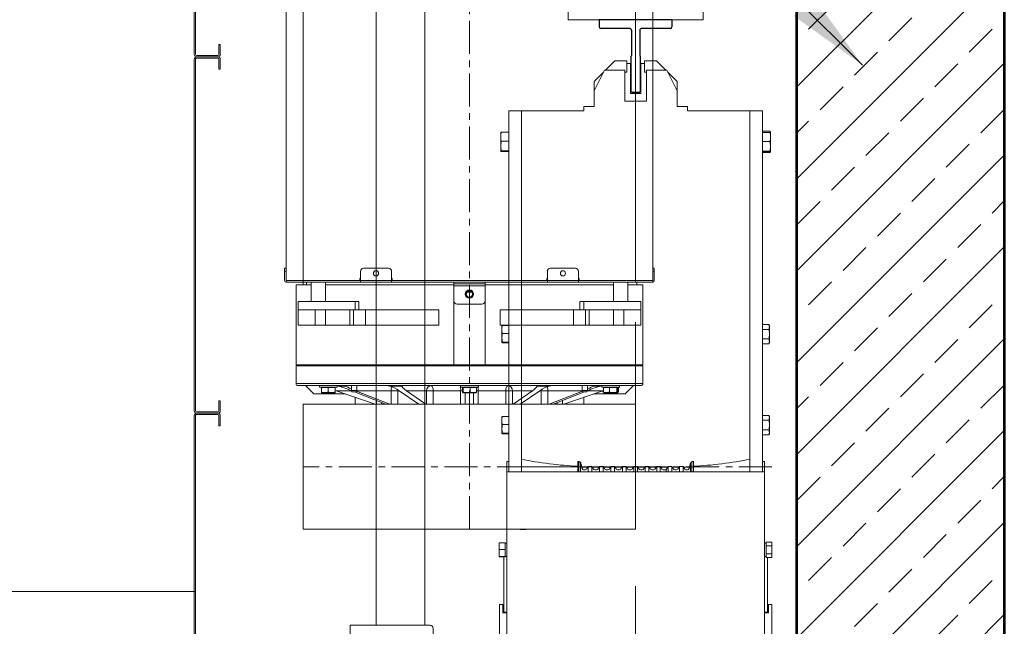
# Model space of a CAD drawing. Header units: inches. Extents: x 201967 to 338763, y -32705 to 30884.
# Tile 117 of 236: x 319892 to 319987, y 4280 to 4339. Entities that reach past the tile are written whole.
import ezdxf

# ---------------------------------------------------------------- set-up
doc = ezdxf.new("R2010")
doc.units = ezdxf.units.IN
doc.header["$MEASUREMENT"] = 0
doc.linetypes.add('CENTER', pattern=[50.8, 31.75, -6.35, 6.35, -6.35])
doc.linetypes.add('SOLID_LINE', pattern=[0])
for name, color, linetype, lineweight in [('01 a1 KONSTRUKCJA żelebet', 200, 'Continuous', 53), ('01h3 KONSTRUKCJA pozycje słupy', 252, 'Continuous', 13), ('20 KRESKOWANIE ścian', 63, 'Continuous', 5), ('GABARYT05', 7, 'Continuous', 40), ('KRESKOWANIE-URWANIE', 3, 'Continuous', 13), ('OSIE', 6, 'CENTER', 13), ('wymiar', 1, 'Continuous', 15)]:
    doc.layers.add(name, color=color, linetype=linetype, lineweight=lineweight)
doc.layers.add('Rysunek', color=7, linetype='Continuous')
doc.styles.add('RomanS', font='romans.shx')
doc.dimstyles.new('DIM100txt12', dxfattribs={"dimtxt": 12, "dimasz": 1.05, "dimexe": 0, "dimexo": 8, "dimgap": 4, "dimtad": 1, "dimdec": 7, "dimrnd": 0.5, "dimdsep": 46, "dimtxsty": 'RomanS', "dimblk1": 'DIM', "dimblk2": 'DIM', "dimsah": 1, "dimcen": 0.09, "dimse1": 1, "dimse2": 1, "dimclrt": 256, "dimadec": 1, "dimazin": 0, "dimtfac": 1, "dimtdec": 7, "dimtix": 1, "dimtofl": 0, "dimtmove": 2, "dimatfit": 3, "dimfxl": 1, "dimtolj": 1, "dimtzin": 0, "dimarcsym": 0})

# ---------------------------------------------------------------- blocks, each defined once
blk = doc.blocks.new('Panel')
at = {"layer": 'KRESKOWANIE-URWANIE', "ltscale": 4}
for p, q in [((-280, 10.1), (-280, -10.1)), ((-278.8, 10.1), (-278.8, -10.1)), ((-268, 12.5), (-277.6, 12.5)), ((-268, 11.3), (-277.6, 11.3)), ((-268, 12.5), (-268, 11.3)), ((60.46, 12.5), (50.86, 12.5)), ((50.86, 11.3), (50.86, 12.5)), ((60.46, 11.3), (50.86, 11.3)), ((61.66, -10.1), (61.66, 10.1)), ((62.86, -10.1), (62.86, 10.1)), ((-277.6, -11.3), (60.46, -11.3)), ((-277.6, -12.5), (60.46, -12.5))]:
    blk.add_line(p, q, dxfattribs=at)
for centre, radius, start, end in [((-277.6, 10.1), 2.4, 90, 180), ((-277.6, 10.1), 1.2, 90, 180), ((60.46, 10.1), 2.4, 0, 90), ((60.46, 10.1), 1.2, 0, 90), ((-277.6, -10.1), 2.4, 180, 270), ((-277.6, -10.1), 1.2, 180, 270), ((60.46, -10.1), 2.4, 270, 0), ((60.46, -10.1), 1.2, 270, 0)]:
    blk.add_arc(centre, radius, start, end, dxfattribs=at)
blk = doc.blocks.new('70-9')
at = {"layer": 'Rysunek', "color": 0, "linetype": 'SOLID_LINE'}
for p, q in [((-4.5, -1), (-3.5, 0)), ((-3.5, 0), (3.5, 0)), ((3.5, 0), (4.5, -1)), ((-4.5, -35), (-4.5, -1)), ((4.5, -35), (4.5, -1)), ((-4.5, -35), (-4.45, -35)), ((-3.95, -60), (-3.95, -35.5)), ((3.95, -60), (3.95, -35.5)), ((4.45, -35), (4.5, -35)), ((-35, -70), (-35, -63)), ((-33.5, -61.5), (-5.45, -61.5)), ((5.45, -61.5), (33.5, -61.5)), ((35, -70), (35, -63)), ((-35, -70), (35, -70))]:
    blk.add_line(p, q, dxfattribs=at)
for centre, radius, start, end in [((-4.45, -35.5), 0.5, 0, 90), ((4.45, -35.5), 0.5, 90, 180), ((-33.5, -63), 1.5, 90, 180), ((-5.45, -60), 1.5, 270, 0), ((5.45, -60), 1.5, 180, 270), ((33.5, -63), 1.5, 0, 90)]:
    blk.add_arc(centre, radius, start, end, dxfattribs=at)
blk = doc.blocks.new('A$C281E7CC2')
at = {"layer": 'KRESKOWANIE-URWANIE'}
for p, q in [((102.27, 1092), (111.27, 1101)), ((111.27, 1101), (122.77, 1101)), ((122.77, 1090), (122.77, 1101)), ((139.77, 1101), (139.77, 1090)), ((139.77, 1101), (151.27, 1101)), ((151.27, 1101), (160.27, 1092)), ((91.27, 1072), (101.27, 1092)), ((101.27, 1092), (120.77, 1092)), ((120.77, 1092), (120.77, 1062)), ((126.27, 1098.5), (122.77, 1098.5)), ((126.27, 1098.5), (126.27, 1069.5)), ((136.27, 1098.5), (139.77, 1098.5)), ((136.27, 1098.5), (136.27, 1069.5)), ((141.77, 1092), (161.27, 1092)), ((141.77, 1062), (141.77, 1092)), ((161.27, 1092), (171.27, 1072)), ((91.27, 1081), (100.27, 1090)), ((91.27, 1072), (91.27, 1081)), ((122.77, 1090), (120.77, 1090)), ((139.77, 1090), (141.77, 1090)), ((162.27, 1090), (171.27, 1081)), ((171.27, 1072), (171.27, 1081)), ((91.27, 1057), (91.27, 1072)), ((171.27, 1072), (171.27, 1057)), ((120.77, 1062), (141.77, 1062)), ((136.27, 1069.5), (126.27, 1069.5)), ((9.27, 705.5), (9.27, 1053)), ((9.27, 1053), (21.27, 1053)), ((21.27, 1053), (81.27, 1053)), ((21.27, 705.5), (21.27, 1053)), ((91.27, 1057), (81.27, 1057)), ((81.27, 1057), (81.27, 1053)), ((181.27, 1057), (171.27, 1057)), ((181.27, 1057), (181.27, 1053)), ((181.27, 1053), (241.27, 1053)), ((253.27, 1053), (241.27, 1053)), ((241.27, 1053), (241.27, 705.5)), ((253.27, 1053), (253.27, 705.5)), ((21.27, 998), (21.27, 1048)), ((241.27, 998), (241.27, 1048)), ((1.32, 1032), (1.32, 1027.72)), ((1.32, 1018.72), (1.32, 1027.72)), ((1.83, 1033.39), (9.27, 1033.39)), ((1.83, 1032.14), (9.27, 1032.14)), ((260.72, 1032.27), (253.27, 1032.27)), ((261.22, 1031.99), (261.22, 1027.92)), ((261.22, 1018.94), (261.22, 1027.92)), ((1.32, 1014), (1.32, 1018.72)), ((1.83, 1023.3), (9.27, 1023.3)), ((260.72, 1023.57), (253.27, 1023.57)), ((261.22, 1018.94), (261.22, 1014.01)), ((1.83, 1014.15), (9.27, 1014.15)), ((1.83, 1013.86), (9.27, 1013.86)), ((1.83, 1012.61), (9.27, 1012.61)), ((260.72, 1014.3), (253.27, 1014.3)), ((260.72, 1013.73), (253.27, 1013.73)), ((2.42, 844.93), (2.42, 846)), ((2.42, 838), (2.42, 844.93)), ((2.88, 847.24), (9.27, 847.24)), ((21.27, 853), (21.27, 815)), ((241.27, 815), (241.27, 853)), ((259.67, 846.24), (253.27, 846.24)), ((260.12, 845.99), (260.12, 842.38)), ((2.42, 831.07), (2.42, 838)), ((2.88, 842.62), (9.27, 842.62)), ((259.67, 838.51), (253.27, 838.51)), ((260.12, 834.39), (260.12, 842.38)), ((260.12, 834.39), (260.12, 830.01)), ((2.42, 830), (2.42, 831.07)), ((2.88, 833.38), (9.27, 833.38)), ((2.88, 828.76), (9.27, 828.76)), ((259.67, 830.27), (253.27, 830.27)), ((259.67, 829.76), (253.27, 829.76)), ((2.42, 757.43), (2.42, 758.5)), ((2.88, 759.74), (9.27, 759.74)), ((259.67, 758.74), (253.27, 758.74)), ((260.12, 758.49), (260.12, 754.88)), ((2.42, 750.5), (2.42, 757.43)), ((2.42, 743.57), (2.42, 750.5)), ((2.88, 755.12), (9.27, 755.12)), ((259.67, 751.01), (253.27, 751.01)), ((260.12, 746.89), (260.12, 754.88)), ((2.42, 742.5), (2.42, 743.57)), ((2.88, 745.88), (9.27, 745.88)), ((2.88, 741.26), (9.27, 741.26)), ((259.67, 742.77), (253.27, 742.77)), ((259.67, 742.26), (253.27, 742.26)), ((260.12, 746.89), (260.12, 742.51)), ((9.27, 715.5), (7.27, 715.5)), ((7.27, 705.5), (7.27, 715.5)), ((21.64, 715.5), (21.27, 715.5)), ((75.52, 705.5), (75.52, 715.5)), ((77.02, 715.5), (77.02, 705.5)), ((78.36, 705.5), (78.36, 714.17)), ((184.28, 714.53), (184.28, 705.5)), ((185.9, 705.5), (185.9, 715.5)), ((187.02, 705.5), (187.02, 715.5)), ((241.27, 715.5), (240.91, 715.5)), ((255.27, 715.5), (253.27, 715.5)), ((255.27, 705.5), (255.27, 715.5)), ((7.27, 395.5), (7.27, 705.5)), ((7.27, 705.5), (11.27, 705.5)), ((11.27, 705.5), (251.27, 705.5)), ((79.38, 710.09), (85.15, 710.09)), ((85.52, 705.5), (85.52, 710.7)), ((89.02, 705.5), (89.02, 710.7)), ((89.4, 710.09), (96.15, 710.09)), ((96.52, 705.5), (96.52, 710.7)), ((100.02, 705.5), (100.02, 710.7)), ((100.4, 710.09), (107.15, 710.09)), ((102.02, 705.5), (102.02, 707.5)), ((107.52, 705.5), (107.52, 710.7)), ((111.02, 705.5), (111.02, 710.7)), ((111.4, 710.09), (118.15, 710.09)), ((118.52, 705.5), (118.52, 710.7)), ((122.02, 705.5), (122.02, 710.7)), ((122.4, 710.09), (129.15, 710.09)), ((129.52, 705.5), (129.52, 710.7)), ((133.02, 705.5), (133.02, 710.7)), ((133.4, 710.09), (140.15, 710.09)), ((140.52, 705.5), (140.52, 710.7)), ((144.02, 705.5), (144.02, 710.7)), ((144.4, 710.09), (151.15, 710.09)), ((151.52, 705.5), (151.52, 710.7)), ((155.02, 705.5), (155.02, 710.7)), ((155.4, 710.09), (162.15, 710.09)), ((162.52, 705.5), (162.52, 710.7)), ((166.02, 705.5), (166.02, 710.7)), ((166.4, 710.09), (173.15, 710.09)), ((173.52, 705.5), (173.52, 710.7)), ((177.02, 705.5), (177.02, 710.7)), ((177.4, 710.09), (183.17, 710.09)), ((251.27, 705.5), (255.27, 705.5)), ((255.27, 395.5), (255.27, 705.5)), ((0, 638.01), (5.67, 638.01)), ((0, 638.01), (0, 634.25)), ((5.67, 638.01), (5.67, 636.49)), ((7.27, 637.03), (5.67, 637.03)), ((7.27, 636.91), (5.67, 636.91)), ((5.67, 635.77), (5.67, 636.49)), ((5.67, 635.77), (5.67, 634.25)), ((262.55, 637.2), (256.87, 637.2)), ((256.87, 634.66), (256.87, 637.2)), ((262.55, 630.91), (262.55, 637.2)), ((0, 634.25), (5.67, 634.25)), ((0, 634.25), (0, 626.75)), ((0, 626.75), (5.67, 626.75)), ((0, 626.75), (0, 622.99)), ((5.67, 634.25), (5.67, 631.22)), ((5.67, 629.78), (5.67, 631.22)), ((5.67, 629.78), (5.67, 626.75)), ((5.67, 626.75), (5.67, 625.23)), ((256.87, 633.45), (256.87, 634.6)), ((256.87, 630.91), (256.87, 633.45)), ((262.55, 630.91), (256.87, 630.91)), ((256.87, 628.21), (256.87, 630.91)), ((256.87, 626.92), (256.87, 628.21)), ((256.87, 624.22), (256.87, 626.92)), ((262.55, 624.22), (262.55, 630.91)), ((0, 622.99), (5.67, 622.99)), ((4.27, 622.99), (4.27, 570.5)), ((5.67, 624.51), (5.67, 625.23)), ((5.67, 624.51), (5.67, 622.99)), ((262.55, 624.22), (256.87, 624.22)), ((256.87, 624.05), (256.87, 624.22)), ((256.87, 623.96), (256.87, 624.05)), ((256.87, 623.8), (256.87, 623.96)), ((262.55, 623.8), (256.87, 623.8)), ((258.27, 623.8), (258.27, 570.5)), ((262.55, 623.8), (262.55, 624.22)), ((0.02, 578), (0.02, 523)), ((3.27, 578), (3.27, 570)), ((3.27, 570), (7.27, 570)), ((7.27, 570.5), (4.27, 570.5)), ((258.27, 570.5), (255.27, 570.5)), ((255.27, 570), (259.27, 570)), ((259.27, 570), (259.27, 578)), ((262.52, 578), (262.52, 523))]:
    blk.add_line(p, q, dxfattribs=at)
at = {"layer": 'KRESKOWANIE-URWANIE', "extrusion": (0, 0, -1)}
for centre, major_axis, ratio, start_param, end_param in [((49.22, 720.94), (-52.02, 6.55), 0.147058, 4.163885, 5.260893), ((213.33, 720.94), (52.02, 6.55), 0.147058, 1.022293, 2.1193), ((81.2, 709), (-1.06, 1.06), 1, 3.926991, 5.252808), ((82.69, 709), (1.06, 1.06), 1, 1.343997, 2.356194), ((91.86, 709), (1.06, 1.06), 1, 2.356194, 3.368392), ((93.69, 709), (1.06, 1.06), 1, 1.343997, 2.356194), ((104.69, 709), (1.06, 1.06), 1, 1.343997, 2.356194), ((113.86, 709), (1.06, 1.06), 1, 2.356194, 3.368392), ((115.69, 709), (1.06, 1.06), 1, 1.343997, 2.356194), ((124.86, 709), (1.06, 1.06), 1, 2.356194, 3.368392), ((126.69, 709), (1.06, 1.06), 1, 1.343997, 2.356194), ((135.86, 709), (1.06, 1.06), 1, 2.356194, 3.368392), ((137.69, 709), (1.06, 1.06), 1, 1.343997, 2.356194), ((146.86, 709), (1.06, 1.06), 1, 2.356194, 3.368392), ((148.69, 709), (1.06, 1.06), 1, 1.343997, 2.356194), ((157.86, 709), (1.06, 1.06), 1, 2.356194, 3.368392), ((159.69, 709), (1.06, 1.06), 1, 1.343997, 2.356194), ((168.86, 709), (1.06, 1.06), 1, 2.356194, 3.368392), ((170.69, 709), (1.06, 1.06), 1, 1.343997, 2.356194), ((179.86, 709), (1.06, 1.06), 1, 2.356194, 3.368392), ((181.35, 709), (-1.06, 1.06), 1, 2.601173, 3.926991)]:
    blk.add_ellipse(centre, major_axis=major_axis, ratio=ratio, start_param=start_param, end_param=end_param, dxfattribs=at)
at = {"layer": 'KRESKOWANIE-URWANIE'}
for points in [[(1.32, 1032), (1.83, 1033.39)], [(1.83, 1032.14), (1.35, 1032)], [(1.57, 1032.07), (1.83, 1033.39)], [(261.22, 1031.99), (260.72, 1032.27)], [(1.32, 1018.72), (1.83, 1023.3)], [(1.83, 1014.15), (1.32, 1018.72)], [(260.72, 1023.57), (261.22, 1018.94)], [(261.22, 1018.94), (260.72, 1014.3)], [(1.32, 1014), (1.83, 1014.15)], [(1.83, 1012.61), (1.32, 1014)], [(1.83, 1013.86), (1.32, 1014)], [(1.83, 1012.61), (1.57, 1013.93)], [(260.72, 1014.3), (261.22, 1014.01)], [(261.22, 1014.01), (260.72, 1013.73)], [(2.42, 846), (2.88, 847.24)], [(2.42, 844.93), (2.88, 847.24)], [(2.88, 842.62), (2.42, 844.93)], [(260.12, 845.99), (259.67, 846.24)], [(259.67, 838.51), (260.12, 834.39)], [(260.12, 834.39), (259.67, 830.27)], [(2.42, 831.07), (2.88, 833.38)], [(2.88, 828.76), (2.42, 831.07)], [(2.88, 828.76), (2.42, 830)], [(259.67, 830.27), (260.12, 830.01)], [(260.12, 830.01), (259.67, 829.76)], [(2.42, 758.5), (2.88, 759.74)], [(2.42, 757.43), (2.88, 759.74)], [(260.12, 758.49), (259.67, 758.74)], [(2.88, 755.12), (2.42, 757.43)], [(259.67, 751.01), (260.12, 746.89)], [(2.42, 743.57), (2.88, 745.88)], [(2.88, 741.26), (2.42, 743.57)], [(2.88, 741.26), (2.42, 742.5)], [(260.12, 746.89), (259.67, 742.77)], [(259.67, 742.77), (260.12, 742.51)], [(260.12, 742.51), (259.67, 742.26)], [(75.52, 715.5), (77.02, 715.5)], [(77.02, 715.5), (78.36, 714.17)], [(78.36, 714.17), (79.74, 708.64)], [(182.81, 708.64), (184.28, 714.53)], [(184.28, 714.53), (185.9, 715.5)], [(185.9, 715.5), (187.02, 715.5)], [(81.2, 707.5), (82.69, 707.5)], [(83.97, 708.2), (85.52, 710.7)], [(85.52, 710.7), (89.02, 710.7)], [(89.02, 710.7), (90.58, 708.2)], [(91.86, 707.5), (93.69, 707.5)], [(94.97, 708.2), (96.52, 710.7)], [(96.52, 710.7), (100.02, 710.7)], [(100.02, 710.7), (102.02, 707.5)], [(102.02, 707.5), (104.69, 707.5)], [(105.97, 708.2), (107.52, 710.7)], [(107.52, 710.7), (111.02, 710.7)], [(111.02, 710.7), (112.58, 708.2)], [(113.86, 707.5), (115.69, 707.5)], [(116.97, 708.2), (118.52, 710.7)], [(118.52, 710.7), (122.02, 710.7)], [(122.02, 710.7), (123.58, 708.2)], [(124.86, 707.5), (126.69, 707.5)], [(127.97, 708.2), (129.52, 710.7)], [(129.52, 710.7), (133.02, 710.7)], [(133.02, 710.7), (134.58, 708.2)], [(135.86, 707.5), (137.69, 707.5)], [(138.97, 708.2), (140.52, 710.7)], [(140.52, 710.7), (144.02, 710.7)], [(144.02, 710.7), (145.58, 708.2)], [(146.86, 707.5), (148.69, 707.5)], [(149.97, 708.2), (151.52, 710.7)], [(151.52, 710.7), (155.02, 710.7)], [(155.02, 710.7), (156.58, 708.2)], [(157.86, 707.5), (159.69, 707.5)], [(160.97, 708.2), (162.52, 710.7)], [(162.52, 710.7), (166.02, 710.7)], [(166.02, 710.7), (167.58, 708.2)], [(168.86, 707.5), (170.69, 707.5)], [(171.97, 708.2), (173.52, 710.7)], [(173.52, 710.7), (177.02, 710.7)], [(177.02, 710.7), (178.58, 708.2)], [(179.86, 707.5), (181.35, 707.5)], [(5.67, 637.04), (7.27, 637.04)], [(255.27, 637.04), (256.87, 637.04)], [(7.27, 623.96), (5.67, 623.96)], [(256.87, 623.96), (255.27, 623.96)], [(0.02, 578), (3.27, 578)], [(259.27, 578), (262.52, 578)]]:
    blk.add_open_spline(points, degree=1, dxfattribs=at)
for points, knots in [([(1.32, 1027.72), (1.41, 1029.13), (1.51, 1030.62), (1.82, 1032.08), (1.83, 1032.14)], [0, 0, 0, 0, 0.954036, 1, 1, 1, 1]), ([(1.83, 1023.3), (1.77, 1023.62), (1.46, 1025.08), (1.39, 1026.56), (1.32, 1027.72)], [0, 0, 0, 0, 0.219325, 1, 1, 1, 1]), ([(260.72, 1032.27), (260.78, 1031.96), (261.09, 1030.52), (261.16, 1029.06), (261.22, 1027.92)], [0, 0, 0, 0, 0.219326, 1, 1, 1, 1]), ([(261.22, 1027.92), (261.14, 1026.53), (261.04, 1025.07), (260.73, 1023.64), (260.72, 1023.57)], [0, 0, 0, 0, 0.954024, 1, 1, 1, 1]), ([(259.67, 846.24), (259.73, 845.97), (260, 844.69), (260.07, 843.39), (260.12, 842.38)], [0, 0, 0, 0, 0.214234, 1, 1, 1, 1]), ([(2.42, 838), (2.48, 839.22), (2.55, 840.77), (2.82, 842.29), (2.88, 842.62)], [0, 0, 0, 0, 0.785762, 1, 1, 1, 1]), ([(2.88, 833.38), (2.86, 833.46), (2.59, 834.98), (2.5, 836.53), (2.42, 838)], [0, 0, 0, 0, 0.048717, 1, 1, 1, 1]), ([(260.12, 842.38), (260.05, 841.14), (259.96, 839.85), (259.69, 838.57), (259.67, 838.51)], [0, 0, 0, 0, 0.951273, 1, 1, 1, 1]), ([(259.67, 758.74), (259.73, 758.47), (260, 757.19), (260.07, 755.89), (260.12, 754.88)], [0, 0, 0, 0, 0.214232, 1, 1, 1, 1]), ([(2.42, 750.5), (2.48, 751.72), (2.55, 753.27), (2.82, 754.79), (2.88, 755.12)], [0, 0, 0, 0, 0.7857624, 1, 1, 1, 1]), ([(2.88, 745.88), (2.86, 745.96), (2.59, 747.48), (2.5, 749.03), (2.42, 750.5)], [0, 0, 0, 0, 0.048717, 1, 1, 1, 1]), ([(260.12, 754.88), (260.05, 753.64), (259.96, 752.35), (259.69, 751.07), (259.67, 751.01)], [0, 0, 0, 0, 0.951302, 1, 1, 1, 1])]:
    blk.add_open_spline(points, degree=3, knots=knots, dxfattribs=at)
at = {"layer": 'OSIE'}
blk.add_line((0.02, 710.5), (262.52, 710.5), dxfattribs=at)
blk = doc.blocks.new('A$C5C5F7205')
at = {"layer": 'KRESKOWANIE-URWANIE'}
for points in [[(230, 1377), (230, 1290), (100, 1290), (100, 1377, -0.414214), (103, 1380), (227, 1380, -0.414214)], [(440, 707.5), (440, 532.5), (363, 532.5, -0.414214), (360, 535.5), (360, 704.5, -0.414214), (363, 707.5)]]:
    blk.add_lwpolyline(points, format="xyb", close=True, dxfattribs=at)
blk.add_lwpolyline([(368, 707.5), (368, 1306), (407, 1306, -0.414214), (415, 1298), (415, 707.5)], format="xyb", dxfattribs=at)
blk = doc.blocks.new('A$C195A4306')
at = {"layer": 'KRESKOWANIE-URWANIE'}
for p, q in [((1.5, 592.5), (1.5, 239.5)), ((18, 592.5), (18, 239.5)), ((338, 592.5), (338, 239.5)), ((354.5, 592.5), (354.5, 239.5)), ((0, 251.5), (1.5, 251.5)), ((0, 248.5), (0, 251.5)), ((1.5, 248.5), (0, 248.5)), ((0, 248.5), (0, 239.5)), ((73, 248.5), (73, 239.5)), ((76, 251.5), (100, 251.5)), ((103, 248.5), (103, 239.5)), ((253, 248.5), (253, 239.5)), ((280, 251.5), (256, 251.5)), ((283, 248.5), (283, 239.5)), ((354.5, 251.5), (356, 251.5)), ((356, 248.5), (354.5, 248.5)), ((356, 251.5), (356, 248.5)), ((356, 248.5), (356, 239.5)), ((1.5, 239.5), (1.5, 238)), ((18, 239.5), (1.5, 239.5)), ((18, 238), (1.5, 238)), ((17, 238), (17, 235.5)), ((18, 239.5), (18, 238)), ((73, 239.5), (18, 239.5)), ((18, 239.5), (72.5, 239.5)), ((73, 238), (18, 238)), ((25.45, 238), (25.45, 219.5)), ((39.45, 219.5), (39.45, 238)), ((72.5, 241.5), (73, 241.5)), ((72.5, 239.5), (72.5, 241.5)), ((73, 239.5), (103, 239.5)), ((73, 238), (73, 239.5)), ((103, 238), (73, 238)), ((103, 241.5), (103.5, 241.5)), ((103, 239.5), (103, 238)), ((253, 239.5), (103, 239.5)), ((253, 238), (103, 238)), ((103.5, 241.5), (103.5, 239.5)), ((103.5, 239.5), (252.5, 239.5)), ((163, 238), (163, 236.5)), ((193, 238), (193, 236.5)), ((253, 241.5), (252.5, 241.5)), ((252.5, 241.5), (252.5, 239.5)), ((253, 238), (253, 239.5)), ((253, 239.5), (283, 239.5)), ((283, 238), (253, 238)), ((283.5, 241.5), (283, 241.5)), ((283, 239.5), (283, 238)), ((338, 239.5), (283, 239.5)), ((338, 238), (283, 238)), ((283.5, 239.5), (283.5, 241.5)), ((283.5, 239.5), (338, 239.5)), ((316.55, 238), (316.55, 219.5)), ((330.55, 219.5), (330.55, 238)), ((335, 235.5), (335, 238)), ((338, 239.5), (338, 238)), ((354.5, 239.5), (338, 239.5)), ((354.5, 238), (338, 238)), ((338, 235.5), (338, 238)), ((354.5, 239.5), (354.5, 238)), ((11, 235.5), (11, 158.5)), ((25.45, 235.5), (11, 235.5)), ((163, 235.5), (39.45, 235.5)), ((163, 236.5), (193, 236.5)), ((163, 236.5), (163, 234.5)), ((163, 234.5), (193, 234.5)), ((163, 234.5), (163, 220)), ((180.14, 228.5), (176, 228.5)), ((176.4, 229.5), (179.6, 229.5)), ((193, 236.5), (193, 234.5)), ((316.55, 235.5), (193, 235.5)), ((193, 234.5), (193, 220)), ((345, 235.5), (330.55, 235.5)), ((345, 158.5), (345, 235.5)), ((13, 219.5), (68, 219.5)), ((13, 219.5), (13, 211.5)), ((68, 219.5), (68, 211.5)), ((68, 219.5), (71.61, 219.5)), ((71.61, 219.5), (71.61, 211.5)), ((163, 220), (163, 158.5)), ((193, 158.5), (193, 220)), ((284.39, 219.5), (284.39, 211.5)), ((288, 219.5), (284.39, 219.5)), ((288, 219.5), (288, 211.5)), ((343, 219.5), (288, 219.5)), ((343, 219.5), (343, 211.5)), ((13, 196.5), (13, 211.5)), ((13, 211.5), (29.29, 211.5)), ((29.29, 196.5), (29.29, 211.5)), ((29.29, 211.5), (39.43, 211.5)), ((39.43, 196.5), (39.43, 211.5)), ((39.43, 211.5), (62.83, 211.5)), ((62.83, 196.5), (62.83, 211.5)), ((62.83, 211.5), (66.24, 211.5)), ((66.24, 196.5), (66.24, 211.5)), ((66.24, 211.5), (77.94, 211.5)), ((77.94, 211.5), (77.94, 196.5)), ((77.94, 211.5), (147.03, 211.5)), ((147.03, 211.5), (148.57, 211.5)), ((148.57, 196.5), (148.57, 211.5)), ((166, 217), (190, 217)), ((207.43, 196.5), (207.43, 211.5)), ((207.43, 211.5), (208.97, 211.5)), ((208.97, 211.5), (278.06, 211.5)), ((278.06, 196.5), (278.06, 211.5)), ((278.06, 211.5), (289.76, 211.5)), ((289.76, 211.5), (289.76, 196.5)), ((293.17, 211.5), (289.76, 211.5)), ((293.17, 196.5), (293.17, 211.5)), ((316.57, 211.5), (293.17, 211.5)), ((316.57, 196.5), (316.57, 211.5)), ((326.71, 211.5), (316.57, 211.5)), ((326.71, 196.5), (326.71, 211.5)), ((343, 211.5), (326.71, 211.5)), ((343, 196.5), (343, 211.5)), ((13, 196.5), (29.29, 196.5)), ((29.29, 196.5), (39.43, 196.5)), ((39.43, 196.5), (62.83, 196.5)), ((62.83, 196.5), (66.24, 196.5)), ((77.94, 196.5), (66.24, 196.5)), ((77.94, 196.5), (147.03, 196.5)), ((147.03, 196.5), (148.57, 196.5)), ((207.43, 196.5), (208.97, 196.5)), ((208.97, 196.5), (278.06, 196.5)), ((289.76, 196.5), (278.06, 196.5)), ((293.17, 196.5), (289.76, 196.5)), ((316.57, 196.5), (293.17, 196.5)), ((326.71, 196.5), (316.57, 196.5)), ((343, 196.5), (326.71, 196.5)), ((12, 158.5), (11, 157.5)), ((163, 158.5), (11, 158.5)), ((11, 157.5), (11, 140.5)), ((345, 157.5), (11, 157.5)), ((163, 158.5), (193, 158.5)), ((345, 158.5), (193, 158.5)), ((345, 157.5), (344, 158.5)), ((345, 140.5), (345, 157.5)), ((11, 140.5), (345, 140.5)), ((33.66, 138.5), (13, 138.5)), ((28, 130.5), (20, 138.5)), ((33.53, 138.5), (33.53, 136.9)), ((33.53, 136.9), (34.02, 136.9)), ((33.66, 138.5), (36.6, 138.5)), ((34.02, 136.9), (50.53, 136.9)), ((34.56, 136.75), (34.56, 132.36)), ((34.56, 136.75), (35.08, 136.75)), ((35.08, 136.75), (35.08, 132.36)), ((35.08, 136.75), (36.1, 136.75)), ((36.1, 136.75), (36.1, 132.36)), ((36.1, 136.75), (43.05, 136.75)), ((36.28, 136.9), (36.28, 136.75)), ((175.06, 138.5), (36.6, 138.5)), ((43.05, 136.75), (43.05, 132.36)), ((43.05, 136.75), (48.98, 136.75)), ((47.78, 136.75), (47.78, 136.9)), ((48.98, 136.75), (48.98, 132.36)), ((49.5, 133.5), (48.98, 133.68)), ((49.5, 133.5), (49.5, 132.36)), ((87.2, 120.5), (49.5, 133.5)), ((64.59, 133.5), (49.5, 133.5)), ((50.53, 136.9), (50.53, 138.5)), ((50.53, 138.23), (51.78, 138.06)), ((58.73, 138.06), (51.78, 138.06)), ((64.48, 138.5), (64.48, 133.9)), ((64.48, 133.9), (64.86, 132.5)), ((64.48, 133.9), (69.48, 133.9)), ((69.11, 132.5), (69.48, 133.9)), ((101.36, 120.5), (69.31, 133.26)), ((102.45, 133.5), (69.38, 133.5)), ((69.48, 133.9), (69.48, 138.5)), ((113.16, 138.06), (101.11, 138.06)), ((102.45, 133.5), (109.01, 133.5)), ((102.45, 120.5), (102.45, 133.5)), ((108.94, 134.38), (109.01, 133.5)), ((109.01, 133.5), (109.01, 120.5)), ((110.29, 133.5), (109.01, 133.5)), ((129.14, 120.5), (110.29, 133.5)), ((136.69, 133.5), (117.21, 133.5)), ((136.06, 120.5), (117.21, 133.5)), ((136.69, 133.5), (143.07, 133.5)), ((136.69, 120.5), (136.69, 133.5)), ((169.5, 133.5), (143.07, 133.5)), ((143.07, 133.5), (143.07, 120.5)), ((169.5, 138.5), (169.5, 136.9)), ((169.5, 136.9), (186.5, 136.9)), ((169.5, 120.5), (169.5, 133.5)), ((169.5, 133.5), (171.14, 133.5)), ((171.14, 136.75), (171.14, 132.36)), ((171.14, 136.75), (177.21, 136.75)), ((172.25, 136.9), (172.25, 136.75)), ((175.06, 138.5), (180.94, 138.5)), ((177.21, 136.75), (177.21, 132.36)), ((177.21, 136.75), (184.07, 136.75)), ((319.4, 138.5), (180.94, 138.5)), ((183.75, 136.75), (183.75, 136.9)), ((184.07, 136.75), (184.07, 132.36)), ((184.07, 136.75), (184.86, 136.75)), ((184.86, 136.75), (184.86, 132.36)), ((184.86, 133.5), (186.5, 133.5)), ((186.5, 136.9), (186.5, 138.5)), ((212.93, 133.5), (186.5, 133.5)), ((186.5, 133.5), (186.5, 120.5)), ((212.93, 133.5), (219.31, 133.5)), ((212.93, 120.5), (212.93, 133.5)), ((238.79, 133.5), (219.31, 133.5)), ((219.31, 133.5), (219.31, 120.5)), ((219.94, 120.5), (238.79, 133.5)), ((226.86, 120.5), (245.71, 133.5)), ((254.89, 138.06), (242.84, 138.06)), ((246.99, 133.5), (245.71, 133.5)), ((246.99, 133.5), (247.06, 134.38)), ((246.99, 133.5), (253.55, 133.5)), ((246.99, 120.5), (246.99, 133.5)), ((286.62, 133.5), (253.55, 133.5)), ((253.55, 133.5), (253.55, 120.5)), ((254.64, 120.5), (286.69, 133.26)), ((268.8, 120.5), (306.5, 133.5)), ((286.52, 138.5), (286.52, 133.9)), ((286.52, 133.9), (286.89, 132.5)), ((286.52, 133.9), (291.52, 133.9)), ((291.14, 132.5), (291.52, 133.9)), ((306.5, 133.5), (291.41, 133.5)), ((291.52, 133.9), (291.52, 138.5)), ((304.22, 138.06), (297.27, 138.06)), ((304.22, 138.06), (305.47, 138.23)), ((305.47, 138.5), (305.47, 136.9)), ((305.47, 136.9), (322.47, 136.9)), ((307.47, 133.83), (306.5, 133.5)), ((307.47, 136.75), (307.47, 132.36)), ((307.47, 136.75), (313.97, 136.75)), ((308.22, 136.9), (308.22, 136.75)), ((313.97, 136.75), (313.97, 132.36)), ((313.97, 136.75), (320.47, 136.75)), ((319.4, 138.5), (322.34, 138.5)), ((319.72, 136.75), (319.72, 136.9)), ((320.47, 136.75), (320.47, 132.36)), ((322.34, 138.5), (343, 138.5)), ((322.47, 136.9), (322.47, 138.5)), ((336, 138.5), (328, 130.5)), ((58.2, 130.5), (28, 130.5)), ((34.89, 132.23), (34.56, 132.36)), ((34.56, 132.36), (35.22, 132.14)), ((34.86, 132.17), (35.4, 131.86)), ((35.45, 131.82), (35.84, 131.6)), ((35.84, 131.6), (48.23, 131.6)), ((48.23, 131.6), (48.61, 131.82)), ((48.61, 131.82), (49.21, 132.17)), ((48.82, 132.08), (49.5, 132.36)), ((69.11, 132.5), (64.86, 132.5)), ((97.36, 120.5), (67.23, 132.5)), ((68, 120.5), (68, 125.5)), ((88.45, 120.5), (88.45, 124.05)), ((171.46, 131.8), (171.81, 131.6)), ((171.81, 131.6), (184.19, 131.6)), ((174, 120.5), (174, 131.6)), ((182, 120.5), (182, 131.6)), ((184.19, 131.6), (184.54, 131.8)), ((258.64, 120.5), (288.77, 132.5)), ((267.55, 124.05), (267.55, 120.5)), ((291.14, 132.5), (286.89, 132.5)), ((288, 125.5), (288, 120.5)), ((328, 130.5), (297.8, 130.5)), ((307.47, 131.78), (307.77, 131.6)), ((307.77, 131.6), (320.16, 131.6)), ((320.16, 131.6), (320.47, 131.78)), ((18, 120.5), (18, 0.5)), ((338, 120.5), (18, 120.5)), ((93.43, 122.07), (93.43, 120.5)), ((128.35, 120.5), (128.35, 121.04)), ((227.65, 121.04), (227.65, 120.5)), ((262.57, 120.5), (262.57, 122.07)), ((338, 0.5), (338, 120.5)), ((338, 0.5), (18, 0.5)), ((122.96, 0.5), (123.83, 0)), ((125.84, 0), (123.83, 0)), ((128.72, 0), (125.84, 0))]:
    blk.add_line(p, q, dxfattribs=at)
at = {"layer": 'KRESKOWANIE-URWANIE', "flags": 128}
for points in [[(141.02, 138.5), (141.42, 138.4), (141.81, 138.12), (142.16, 137.66), (142.47, 137.04), (142.73, 136.28), (142.92, 135.41), (143.03, 134.48), (143.07, 133.5)], [(212.93, 133.5), (212.97, 134.48), (213.08, 135.41), (213.27, 136.28), (213.53, 137.04), (213.84, 137.66), (214.19, 138.12), (214.58, 138.4), (214.98, 138.5)], [(68, 125.5), (67.9, 126.48), (67.69, 127.23)], [(288.31, 127.23), (288.1, 126.48), (288, 125.5)]]:
    blk.add_lwpolyline(points, dxfattribs=at)
at = {"layer": 'KRESKOWANIE-URWANIE'}
for centre, radius in [((88, 246.5), 2.5), ((268, 246.5), 2.5), ((178, 226.5), 4), ((178, 226.5), 3.4)]:
    blk.add_circle(centre, radius, dxfattribs=at)
for centre, radius, start, end in [((76, 248.5), 3, 90, 180), ((100, 248.5), 3, 0, 90), ((256, 248.5), 3, 90, 180), ((280, 248.5), 3, 0, 90), ((1.5, 239.5), 1.5, 180, 270), ((354.5, 239.5), 1.5, 270, 0), ((166, 220), 3, 180, 270), ((190, 220), 3, 270, 0), ((13, 140.5), 2, 180, 270), ((110.15, 133.73), 7.7, 152.5573, 181.71407), ((141.38, 133.81), 4.7, 94.40205, 183.81117), ((156.62, 134.74), 12.93, 354.50997, 16.91107), ((199.37, 134.74), 12.93, 163.0886, 185.49036), ((214.62, 133.81), 4.7, 356.18883, 85.59795), ((246.03, 133.77), 7.52, 357.93534, 27.79243), ((343, 140.5), 2, 270, 0)]:
    blk.add_arc(centre, radius, start, end, dxfattribs=at)
for centre, major_axis, ratio, start_param, end_param in [((62.22, 133.5), (12.8, -4.93), 0.066452, 1.399854, 2.549445), ((71.22, 133.5), (12.8, -4.93), 0.066452, 3.391856, 4.184376), ((105.96, 133.5), (8.37, -4.59), 0.237473, 1.161761, 2.311352), ((121.54, 133.5), (8.37, -4.59), 0.237473, 3.153763, 4.303354), ((234.46, 133.5), (8.37, 4.59), 0.237473, 5.121424, 6.271015), ((250.04, 133.5), (8.37, 4.59), 0.237473, 0.830241, 1.979832), ((293.78, 133.5), (12.8, 4.93), 0.066452, 0.592148, 1.741739), ((284.78, 133.5), (12.8, 4.93), 0.066452, 5.240402, 6.032922)]:
    blk.add_ellipse(centre, major_axis=major_axis, ratio=ratio, start_param=start_param, end_param=end_param, dxfattribs=at)
for points, knots in [([(175.91, 224.4), (176.17, 224.19), (176.67, 223.76), (177.65, 223.48), (178.64, 223.53), (179.56, 223.91), (180.31, 224.57), (180.81, 225.45), (180.99, 226.45), (180.84, 227.47), (180.35, 228.38), (179.6, 229.07), (178.66, 229.47), (177.66, 229.52), (176.71, 229.24), (175.9, 228.67), (175.32, 227.85), (175.03, 226.87), (175.08, 225.84), (175.41, 224.99), (175.77, 224.57), (175.91, 224.4)], [0, 0, 0, 0, 0.053386, 0.10672, 0.159383, 0.211832, 0.264619, 0.318129, 0.372429, 0.427253, 0.482117, 0.536511, 0.59011, 0.642947, 0.695402, 0.748029, 0.80129, 0.855358, 0.910063, 0.964973, 1, 1, 1, 1]), ([(58.73, 138.06), (58.32, 138.28), (57.91, 138.5), (57.5, 138.5), (57.5, 138.5)], [0, 0, 0, 0, 0.994662, 1, 1, 1, 1]), ([(98.04, 138.5), (98.04, 138.5), (99.08, 138.5), (100.1, 138.28), (101.11, 138.06)], [0, 0, 0, 0, 0.005354, 1, 1, 1, 1]), ([(113.16, 138.06), (113.31, 138.28), (113.46, 138.5), (113.62, 138.5), (113.62, 138.5)], [0, 0, 0, 0, 0.994647, 1, 1, 1, 1]), ([(169, 138.5), (169, 138.5), (169.17, 138.5), (169.34, 138.45), (169.5, 138.39)], [0, 0, 0, 0, 0.021913, 1, 1, 1, 1]), ([(186.5, 138.39), (186.66, 138.45), (186.83, 138.5), (187, 138.5), (187, 138.5)], [0, 0, 0, 0, 0.978087, 1, 1, 1, 1]), ([(242.38, 138.5), (242.38, 138.5), (242.54, 138.5), (242.69, 138.28), (242.84, 138.06)], [0, 0, 0, 0, 0.005353, 1, 1, 1, 1]), ([(254.89, 138.06), (255.9, 138.28), (256.92, 138.5), (257.96, 138.5), (257.96, 138.5)], [0, 0, 0, 0, 0.994646, 1, 1, 1, 1]), ([(298.5, 138.5), (298.5, 138.5), (298.09, 138.5), (297.68, 138.28), (297.27, 138.06)], [0, 0, 0, 0, 0.005338, 1, 1, 1, 1]), ([(35.08, 132.36), (35.17, 132.19), (35.35, 131.85), (35.7, 131.67), (35.95, 132.09), (36.1, 132.36)], [0, 0, 0, 0, 0.26486, 0.535468, 1, 1, 1, 1]), ([(36.1, 132.36), (36.71, 132.19), (37.93, 131.85), (40.29, 131.67), (41.98, 132.09), (43.05, 132.36)], [0, 0, 0, 0, 0.264864, 0.535471, 1, 1, 1, 1]), ([(43.05, 132.36), (43.76, 132.14), (45.46, 131.61), (47.5, 131.85), (48.73, 132.27), (48.98, 132.36)], [0, 0, 0, 0, 0.364182, 0.868483, 1, 1, 1, 1]), ([(48.98, 132.36), (48.9, 132.17), (48.77, 131.91), (48.64, 131.87), (48.59, 131.86)], [0, 0, 0, 0, 0.691702, 1, 1, 1, 1]), ([(171.46, 131.85), (171.45, 131.84), (171.34, 131.75), (171.24, 132.07), (171.14, 132.36)], [0, 0, 0, 0, 0.113105, 1, 1, 1, 1]), ([(171.14, 132.36), (171.67, 132.19), (172.73, 131.85), (174.8, 131.67), (176.28, 132.09), (177.21, 132.36)], [0, 0, 0, 0, 0.264863, 0.535471, 1, 1, 1, 1]), ([(177.21, 132.36), (177.81, 132.19), (179.01, 131.85), (181.34, 131.67), (183.02, 132.09), (184.07, 132.36)], [0, 0, 0, 0, 0.264862, 0.535466, 1, 1, 1, 1]), ([(184.07, 132.36), (184.17, 132.14), (184.39, 131.61), (184.66, 131.85), (184.82, 132.27), (184.86, 132.36)], [0, 0, 0, 0, 0.364177, 0.868482, 1, 1, 1, 1]), ([(307.47, 131.9), (307.47, 131.86), (307.47, 131.72), (307.47, 132.09), (307.47, 132.36)], [0, 0, 0, 0, 0.271065, 1, 1, 1, 1]), ([(307.47, 132.36), (308.03, 132.19), (309.17, 131.85), (311.38, 131.67), (312.97, 132.09), (313.97, 132.36)], [0, 0, 0, 0, 0.264861, 0.535464, 1, 1, 1, 1]), ([(313.97, 132.36), (314.53, 132.19), (315.67, 131.85), (317.88, 131.67), (319.47, 132.09), (320.47, 132.36)], [0, 0, 0, 0, 0.264861, 0.535464, 1, 1, 1, 1]), ([(320.47, 132.36), (320.47, 132.09), (320.47, 131.72), (320.47, 131.86), (320.47, 131.9)], [0, 0, 0, 0, 0.728935, 1, 1, 1, 1])]:
    blk.add_open_spline(points, degree=3, knots=knots, dxfattribs=at)
at = {"layer": 'OSIE'}
for p, q in [((178, 0.5), (178, 866.45)), ((18, 60.5), (338, 60.5))]:
    blk.add_line(p, q, dxfattribs=at)
blk = doc.blocks.new('1 szyb FIFT B160AF')
at = {"layer": '20 KRESKOWANIE ścian'}
h = blk.add_hatch(dxfattribs=at)
h.set_pattern_fill('ANSI33', color=256, scale=25)
h.set_pattern_definition([(45, (-289146.748, -8310.6384), (-4.41941738, 4.41941738), []), (45, (-289142.3287, -8310.6384), (-4.41941738, 4.41941738), [3.125, -1.5625])])
h.paths.add_polyline_path([(240, -20), (161, -20), (161, 0), (220, 0), (220, 293), (209, 293), (209, 313), (240, 313)])
at = {"layer": '01 a1 KONSTRUKCJA żelebet', "ltscale": 7}
for p, q in [((240, 313), (240, -20)), ((220, 293), (220, 0))]:
    blk.add_line(p, q, dxfattribs=at)
at = {"layer": 'OSIE', "ltscale": 2}
for p, q in [((204.501, 83.5), (204.501, 201.5)), ((162.12, 146.5), (22, 146.5))]:
    blk.add_line(p, q, dxfattribs=at)
at = {"layer": 'GABARYT05', "xscale": 0.1, "yscale": 0.1, "zscale": 0.1, "rotation": 180}
blk.add_blockref('70-9', (204.501, 194.5), dxfattribs=at)
at = {"layer": 'KRESKOWANIE-URWANIE', "xscale": -0.1, "yscale": 0.1, "zscale": 0.1}
blk.add_blockref('A$C195A4306', (206.3, 152.45), dxfattribs=at)
at = {"layer": 'OSIE', "xscale": -0.1, "yscale": 0.1, "zscale": 0.1}
blk.add_blockref('A$C281E7CC2', (217.628, 87.45), dxfattribs=at)
at = {"layer": 'wymiar', "xscale": 0.1, "yscale": 0.1, "zscale": 0.1, "rotation": 270}
for p in [(163.25, 204.214), (163.25, 169.928), (163.25, 135.643)]:
    blk.add_blockref('Panel', p, dxfattribs=at)
at = {"layer": 'wymiar', "xscale": -0.1, "yscale": 0.1, "zscale": 0.1}
blk.add_blockref('A$C5C5F7205', (221, 72.5), dxfattribs=at)
blk = doc.blocks.new('DIM')
for p, q in [((0, -13), (0, 13)), ((8, 0), (-8, 0))]:
    blk.add_line(p, q)
at = {"const_width": 1.714}
blk.add_lwpolyline([(5.714, 5.714), (-5.714, -5.714)], dxfattribs=at)

msp = doc.modelspace()

# ---------------------------------------------------------------- block references
at = {"layer": '01 a1 KONSTRUKCJA żelebet'}
msp.add_blockref('1 szyb FIFT B160AF', (319747.138, 4137.162), dxfattribs=at)

# ---------------------------------------------------------------- leaders
at = {"layer": '01h3 KONSTRUKCJA pozycje słupy'}
msp.add_leader([(319973.48, 4334.305), (319817.488, 4489.436)], dimstyle='DIM100txt12', override={"dimasz": 8, "dimgap": 4, "dimtad": 1}, dxfattribs=at)

doc.saveas('drawing.dxf')
